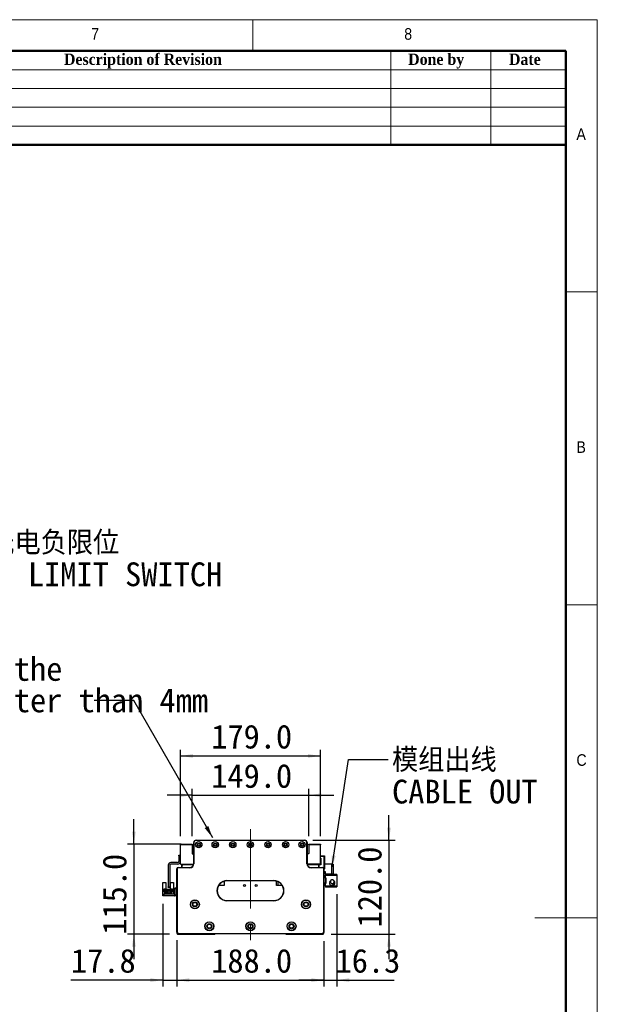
# Model space of a CAD drawing. Header units: millimetres. Extents: x 40 to 3320, y 40 to 2336.
# Tile 7 of 7: x 2582 to 3320, y 1078 to 2336. Entities that reach past the tile are written whole.
import ezdxf

# ---------------------------------------------------------------- set-up
doc = ezdxf.new("R2010")
doc.units = ezdxf.units.MM
doc.header["$LTSCALE"] = 8
doc.linetypes.add('CENTERX2', pattern=[20.32, 12.7, -2.54, 2.54, -2.54])
doc.layers.add('DIMNS', color=7, linetype='Continuous')
doc.styles.add('SLDTEXTSTYLE0', font='Gothic.ttf', dxfattribs={"width": 0.913})
doc.styles.add('SLDTEXTSTYLE1', font='timesbd.ttf', dxfattribs={"width": 0.933})
doc.styles.add('SLDTEXTSTYLE7', font='txt')
doc.styles.add('SLDTEXTSTYLE8', font='txt', dxfattribs={"bigfont": 'bigfont'})
doc.dimstyles.new('SLDDIMSTYLE0', dxfattribs={"dimtxt": 30.4, "dimasz": 16, "dimexe": 0, "dimexo": 0.0625, "dimgap": 7.6, "dimtad": 2, "dimdec": 1, "dimrnd": 1e-09, "dimzin": 4, "dimdsep": 46, "dimtxsty": 'SLDTEXTSTYLE7', "dimsah": 1, "dimcen": 0.09, "dimadec": 0, "dimazin": 1, "dimtfac": 1, "dimtdec": 1, "dimtmove": 0, "dimatfit": 0, "dimfxl": 0, "dimfrac": 2, "dimtolj": 1, "dimtzin": 12, "dimarcsym": 0})
doc.dimstyles.new('SLDDIMSTYLE1', dxfattribs={"dimtxt": 30.4, "dimasz": 16, "dimexe": 0, "dimexo": 0.0625, "dimgap": 7.6, "dimtad": 2, "dimdec": 1, "dimrnd": 1e-09, "dimzin": 4, "dimdsep": 46, "dimtxsty": 'SLDTEXTSTYLE7', "dimsah": 1, "dimcen": 0.09, "dimadec": 0, "dimazin": 1, "dimtfac": 1, "dimtdec": 1, "dimtofl": 0, "dimtmove": 0, "dimatfit": 3, "dimfxl": 0, "dimfrac": 2, "dimtolj": 1, "dimtzin": 12, "dimarcsym": 0})
doc.dimstyles.new('SLDDIMSTYLE2', dxfattribs={"dimtxt": 30.4, "dimasz": 16, "dimexe": 0, "dimexo": 0.0625, "dimgap": 7.6, "dimtad": 2, "dimdec": 1, "dimrnd": 1e-09, "dimzin": 12, "dimdsep": 46, "dimtxsty": 'SLDTEXTSTYLE7', "dimsah": 1, "dimcen": 0.09, "dimadec": 0, "dimazin": 3, "dimtfac": 1, "dimtdec": 1, "dimtmove": 0, "dimatfit": 0, "dimfxl": 0, "dimfrac": 2, "dimtolj": 1, "dimtzin": 12, "dimarcsym": 0})
doc.dimstyles.new('SLDDIMSTYLE3', dxfattribs={"dimtxt": 0.18, "dimasz": 16, "dimexe": 0, "dimexo": 0.0625, "dimgap": 0, "dimtad": 0, "dimtih": 1, "dimtoh": 1, "dimdec": 0, "dimrnd": 1e-09, "dimzin": 0, "dimdsep": 46, "dimtxsty": 'Standard', "dimsah": 1, "dimcen": 0.09, "dimadec": 0, "dimazin": 0, "dimtfac": 16, "dimtdec": 0, "dimtofl": 0, "dimtmove": 0, "dimatfit": 3, "dimfxl": 0, "dimfrac": 2, "dimtolj": 1, "dimtzin": 0, "dimarcsym": 0})

# ---------------------------------------------------------------- blocks, each defined once
blk = doc.blocks.new('_D')
at = {"layer": 'DIMNS'}
for p, q in [((2802.3, 1292.5), (2802.3, 1352.8)), ((2951.3, 1292.5), (2951.3, 1352.8)), ((2802.3, 1344.8), (2770.3, 1344.8)), ((2802.3, 1344.8), (2951.3, 1344.8)), ((2951.3, 1344.8), (2983.3, 1344.8))]:
    blk.add_line(p, q, dxfattribs=at)
for points in [[(2802.3, 1344.8), (2786.3, 1347.2), (2786.3, 1342.4)], [(2951.3, 1344.8), (2967.3, 1342.4), (2967.3, 1347.2)]]:
    blk.add_solid(points, dxfattribs=at)
at = {"layer": 'DIMNS', "insert": (2826.7, 1384.7), "char_height": 30.4, "attachment_point": 1, "style": 'SLDTEXTSTYLE7'}
blk.add_mtext('149.0', dxfattribs=at)
blk = doc.blocks.new('_D_1')
at = {"layer": 'DIMNS'}
for p, q in [((2787.3, 1292.5), (2787.3, 1403)), ((2966.3, 1292.5), (2966.3, 1403)), ((2787.3, 1395), (2966.3, 1395))]:
    blk.add_line(p, q, dxfattribs=at)
for points in [[(2787.3, 1395), (2803.3, 1392.6), (2803.3, 1397.4)], [(2966.3, 1395), (2950.3, 1397.4), (2950.3, 1392.6)]]:
    blk.add_solid(points, dxfattribs=at)
at = {"layer": 'DIMNS', "insert": (2826.7, 1434.9), "char_height": 30.4, "attachment_point": 1, "style": 'SLDTEXTSTYLE7'}
blk.add_mtext('179.0', dxfattribs=at)
blk = doc.blocks.new('_D_2')
at = {"layer": 'DIMNS'}
for p, q in [((2727.9, 1282.3), (2727.9, 1314.3)), ((2788.1, 1282.3), (2719.9, 1282.3)), ((2727.9, 1282.3), (2727.9, 1167.3)), ((2773.6, 1167.3), (2719.9, 1167.3)), ((2727.9, 1167.3), (2727.9, 1135.3))]:
    blk.add_line(p, q, dxfattribs=at)
for points in [[(2727.9, 1282.3), (2730.3, 1298.3), (2725.5, 1298.3)], [(2727.9, 1167.3), (2725.5, 1151.3), (2730.3, 1151.3)]]:
    blk.add_solid(points, dxfattribs=at)
at = {"layer": 'DIMNS', "insert": (2688, 1166.5), "char_height": 30.4, "attachment_point": 1, "rotation": 90, "style": 'SLDTEXTSTYLE7'}
blk.add_mtext('115.0', dxfattribs=at)
blk = doc.blocks.new('_D_3')
at = {"layer": 'DIMNS'}
for p, q in [((3053.8, 1287.3), (3053.8, 1319.3)), ((2956.5, 1287.3), (3061.8, 1287.3)), ((3053.8, 1287.3), (3053.8, 1167.3)), ((2980, 1167.3), (3061.8, 1167.3)), ((3053.8, 1167.3), (3053.8, 1135.3))]:
    blk.add_line(p, q, dxfattribs=at)
for points in [[(3053.8, 1287.3), (3056.2, 1303.3), (3051.4, 1303.3)], [(3053.8, 1167.3), (3051.4, 1151.3), (3056.2, 1151.3)]]:
    blk.add_solid(points, dxfattribs=at)
at = {"layer": 'DIMNS', "insert": (3013.9, 1175.8), "char_height": 30.4, "attachment_point": 1, "rotation": 90, "style": 'SLDTEXTSTYLE7'}
blk.add_mtext('120.0', dxfattribs=at)
blk = doc.blocks.new('_D_4')
at = {"layer": 'DIMNS'}
for p, q in [((2782.8, 1158.1), (2782.8, 1100.5)), ((2970.8, 1158.1), (2970.8, 1100.5)), ((2782.8, 1108.5), (2970.8, 1108.5))]:
    blk.add_line(p, q, dxfattribs=at)
for points in [[(2782.8, 1108.5), (2798.8, 1106.1), (2798.8, 1110.9)], [(2970.8, 1108.5), (2954.8, 1110.9), (2954.8, 1106.1)]]:
    blk.add_solid(points, dxfattribs=at)
at = {"layer": 'DIMNS', "insert": (2826.7, 1148.4), "char_height": 30.4, "attachment_point": 1, "style": 'SLDTEXTSTYLE7'}
blk.add_mtext('188.0', dxfattribs=at)
blk = doc.blocks.new('_D_5')
at = {"layer": 'DIMNS'}
for p, q in [((2765, 1206.1), (2765, 1100.5)), ((2782.8, 1159.6), (2782.8, 1100.5)), ((2765, 1108.5), (2647.5, 1108.5)), ((2765, 1108.5), (2782.8, 1108.5)), ((2782.8, 1108.5), (2814.8, 1108.5))]:
    blk.add_line(p, q, dxfattribs=at)
for points in [[(2765, 1108.5), (2749, 1110.9), (2749, 1106.1)], [(2782.8, 1108.5), (2798.8, 1106.1), (2798.8, 1110.9)]]:
    blk.add_solid(points, dxfattribs=at)
at = {"layer": 'DIMNS', "insert": (2647.5, 1148.4), "char_height": 30.4, "attachment_point": 1, "style": 'SLDTEXTSTYLE7'}
blk.add_mtext('17.8', dxfattribs=at)
blk = doc.blocks.new('_D_6')
at = {"layer": 'DIMNS'}
for p, q in [((2987.1, 1218.4), (2987.1, 1100.5)), ((2970.8, 1158.1), (2970.8, 1100.5)), ((2970.8, 1108.5), (2938.8, 1108.5)), ((2970.8, 1108.5), (2987.1, 1108.5)), ((2987.1, 1108.5), (3060.5, 1108.5))]:
    blk.add_line(p, q, dxfattribs=at)
for points in [[(2970.8, 1108.5), (2954.8, 1110.9), (2954.8, 1106.1)], [(2987.1, 1108.5), (3003.1, 1106.1), (3003.1, 1110.9)]]:
    blk.add_solid(points, dxfattribs=at)
at = {"layer": 'DIMNS', "insert": (2985.6, 1148.4), "char_height": 30.4, "attachment_point": 1, "style": 'SLDTEXTSTYLE7'}
blk.add_mtext('16.3', dxfattribs=at)
blk = doc.blocks.new('SW_NOTE_3')
at = {"layer": 'DIMNS', "color": 0, "char_height": 30.4, "attachment_point": 1}
for s, insert, style in [('模组出线', (4.8, 14.3), 'SLDTEXTSTYLE8'), ('CABLE OUT', (4.8, -25.9), 'SLDTEXTSTYLE7')]:
    blk.add_mtext(s, dxfattribs=dict(at, insert=insert, style=style))
blk = doc.blocks.new('SW_NOTE_4')
at = {"layer": 'DIMNS', "color": 0, "char_height": 30.4, "attachment_point": 1, "style": 'SLDTEXTSTYLE7'}
for s, insert in [('The distance between the load plate and the ', (-929.8, 55.5)), ('steel belt protection belt shall be greater than 4mm', (-929.8, 15.3))]:
    blk.add_mtext(s, dxfattribs=dict(at, insert=insert))
blk = doc.blocks.new('SW_NOTE_7')
at = {"layer": 'DIMNS', "color": 0, "char_height": 30.4, "attachment_point": 1}
for s, insert, style in [('     光电负限位', (4.3, 15), 'SLDTEXTSTYLE8'), ('NEGATIVE LIMIT SWITCH', (4.3, -25.2), 'SLDTEXTSTYLE7')]:
    blk.add_mtext(s, dxfattribs=dict(at, insert=insert, style=style))

msp = doc.modelspace()

# ---------------------------------------------------------------- linework, layer by layer
at = {"color": 7, "linetype": 'Continuous', "lineweight": 18}
for p, q in [((3320, 2336), (40, 2336)), ((2880, 2296), (2880, 2336)), ((3320, 40), (3320, 2336)), ((80, 2296), (3280, 2296)), ((3056, 2296), (3056, 2176)), ((3184, 2296), (3184, 2176)), ((3280, 2296), (3280, 2176)), ((3280, 2296), (3280, 80)), ((2320, 2272), (3280, 2272)), ((2320, 2248), (3280, 2248)), ((2320, 2224), (3280, 2224)), ((2320, 2200), (3280, 2200)), ((3320, 1988), (3280, 1988)), ((3280, 1588), (3320, 1588)), ((3320, 1188), (3240, 1188))]:
    msp.add_line(p, q, dxfattribs=at)
at = {"color": 7, "linetype": 'Continuous', "lineweight": 50}
for p, q in [((3280, 2296), (80, 2296)), ((3280, 2296), (3280, 80)), ((3280, 2176), (2320, 2176))]:
    msp.add_line(p, q, dxfattribs=at)
at = {"color": 7, "linetype": 'Continuous', "lineweight": 25}
for p, q in [((2804.2996088, 1257.2977831), (2804.2996088, 1284.2977819)), ((2804.2996088, 1284.2977819), (2804.5996065, 1284.2977819)), ((2804.5996065, 1284.2977819), (2804.5996065, 1257.2977831)), ((2807.2996075, 1287.2977805), (2946.299606, 1287.2977805)), ((2807.2996075, 1287.2977805), (2807.2996075, 1286.9977829)), ((2946.299606, 1286.9977829), (2807.2996075, 1286.9977829)), ((2946.299606, 1287.2977805), (2946.299606, 1286.9977829)), ((2949.2996047, 1284.2977819), (2948.999607, 1284.2977819)), ((2948.999607, 1257.2977831), (2948.999607, 1284.2977819)), ((2949.2996047, 1284.2977819), (2949.2996047, 1257.2977831)), ((2787.2996042, 1282.2977853), (2802.2996048, 1282.2977853)), ((2787.2996042, 1281.2977833), (2787.2996042, 1282.2977853)), ((2802.2996048, 1281.2977833), (2787.2996042, 1281.2977833)), ((2787.2996042, 1256.797782), (2787.2996042, 1281.2977833)), ((2802.2996048, 1282.2977853), (2802.2996048, 1281.2977833)), ((2802.2996048, 1281.2977833), (2802.2996048, 1270.2977833)), ((2951.2996087, 1281.2977833), (2951.2996087, 1282.2977853)), ((2951.2996087, 1282.2977853), (2966.2996093, 1282.2977853)), ((2966.2996093, 1281.2977833), (2951.2996087, 1281.2977833)), ((2951.2996087, 1281.2977833), (2951.2996087, 1270.2977833)), ((2966.2996093, 1282.2977853), (2966.2996093, 1281.2977833)), ((2966.2996093, 1256.797782), (2966.2996093, 1281.2977833)), ((2783.7996045, 1258.7977824), (2775.2996097, 1258.7977824)), ((2785.2996076, 1268.2977867), (2787.2996042, 1268.2977867)), ((2785.2996076, 1267.2977847), (2785.2996076, 1268.2977867)), ((2787.2996042, 1267.2977847), (2785.2996076, 1267.2977847)), ((2785.2996076, 1267.2977847), (2785.2996076, 1260.2977817)), ((2802.7996058, 1269.7977823), (2804.2996088, 1269.7977823)), ((2950.7996077, 1269.7977823), (2949.2996047, 1269.7977823)), ((2966.2996093, 1267.4877819), (2970.9996069, 1267.4877819)), ((2970.9996069, 1266.4877799), (2966.2996093, 1266.4877799)), ((2966.2996093, 1264.4877833), (2966.7996103, 1264.4877833)), ((2966.7996103, 1264.4877833), (2966.7996103, 1255.9877847)), ((2970.9996069, 1266.4877799), (2970.9996069, 1267.4877819)), ((2970.9996069, 1267.4877819), (2971.2996045, 1267.1877843)), ((2970.9996069, 1251.4877831), (2970.9996069, 1266.4877799)), ((2971.2996045, 1266.3635191), (2970.9996069, 1266.4877799)), ((2971.2996045, 1267.1877843), (2971.2996045, 1266.3635191)), ((2971.2996045, 1266.3635191), (2971.2996045, 1251.6120476)), ((2771.79961, 1255.2977827), (2771.79961, 1227.7977829)), ((2773.7996066, 1255.2977827), (2773.7996066, 1227.7977829)), ((2783.7996045, 1256.797782), (2775.2996097, 1256.797782)), ((2783.0996076, 1250.7977848), (2782.79961, 1250.7977848)), ((2782.79961, 1169.7977827), (2782.79961, 1250.7977848)), ((2783.0996076, 1250.7977848), (2783.0996076, 1169.9220472)), ((2784.2996056, 1251.9977827), (2784.2996056, 1252.2977841)), ((2784.2996056, 1252.2977841), (2799.2996061, 1252.2977841)), ((2799.2996061, 1251.9977827), (2784.2996056, 1251.9977827)), ((2787.2996042, 1256.797782), (2804.2745451, 1256.797782)), ((2789.2996082, 1255.4877837), (2790.6096066, 1256.797782)), ((2789.2996082, 1252.2977841), (2789.2996082, 1255.4877837)), ((2789.7996092, 1255.3977844), (2790.7996038, 1256.3977827)), ((2789.7996092, 1252.2977841), (2789.7996092, 1255.3977844)), ((2790.7996038, 1256.3977827), (2804.217943, 1256.3977827)), ((2799.2996061, 1251.9977827), (2799.2996061, 1252.2977841)), ((2802.4996082, 1256.797782), (2802.8996075, 1256.3977827)), ((2804.5996065, 1257.2977831), (2804.2996088, 1257.2977831)), ((2949.2996047, 1257.2977831), (2948.999607, 1257.2977831)), ((2966.2996093, 1256.797782), (2949.3246684, 1256.797782)), ((2949.3812705, 1256.3977827), (2962.7996097, 1256.3977827)), ((2950.699606, 1256.3977827), (2951.0996053, 1256.797782)), ((2954.2996073, 1252.2977841), (2954.2996073, 1251.9977827)), ((2954.2996073, 1252.2977841), (2969.2996079, 1252.2977841)), ((2969.2996079, 1251.9977827), (2954.2996073, 1251.9977827)), ((2962.7996097, 1256.3977827), (2963.7996042, 1255.3977844)), ((2962.9896069, 1256.797782), (2964.2996053, 1255.4877837)), ((2963.7996042, 1255.3977844), (2963.7996042, 1252.2977841)), ((2964.7996063, 1255.9877847), (2964.2996053, 1255.4877837)), ((2964.2996053, 1255.4877837), (2964.2996053, 1252.2977841)), ((2966.7996103, 1255.9877847), (2964.7996063, 1255.9877847)), ((2966.7996103, 1256.797782), (2966.2996093, 1256.797782)), ((2969.2996079, 1252.2977841), (2969.2996079, 1251.9977827)), ((2970.4996059, 1169.9220472), (2970.4996059, 1250.7977848)), ((2970.7996035, 1250.7977848), (2970.4996059, 1250.7977848)), ((2970.6314886, 1251.4877831), (2970.9996069, 1251.4877831)), ((2970.7996035, 1250.7977848), (2970.7996035, 1169.7977827)), ((2970.9996069, 1250.4877847), (2970.7996035, 1250.4877847)), ((2972.6996059, 1246.7977841), (2970.7996035, 1246.7977841)), ((2971.2996045, 1251.6120476), (2970.9996069, 1251.4877831)), ((2970.9996069, 1250.4877847), (2970.9996069, 1251.4877831)), ((2971.2996045, 1250.7877824), (2970.9996069, 1250.4877847)), ((2980.6996072, 1256.797782), (2971.2996045, 1256.797782)), ((2971.2996045, 1251.6120476), (2971.2996045, 1250.7877824)), ((2972.6996059, 1243.7977818), (2972.6996059, 1246.7977841)), ((2980.6996072, 1243.7977818), (2980.6996072, 1256.797782)), ((2980.6996072, 1256.797782), (2982.6996038, 1256.797782)), ((2982.6996038, 1256.797782), (2982.6996038, 1243.7977818)), ((2843.2996059, 1234.7977822), (2843.2996059, 1229.4977837)), ((2846.7996074, 1235.5977845), (2906.7996061, 1235.5977845)), ((2846.7996074, 1235.5977845), (2846.7996074, 1235.2977832)), ((2906.7996061, 1235.2977832), (2846.7996074, 1235.2977832)), ((2906.7996061, 1235.5977845), (2906.7996061, 1235.2977832)), ((2910.2996076, 1229.4977837), (2910.2996076, 1234.7977822)), ((2911.7996069, 1234.2542213), (2911.7996069, 1229.4977837)), ((2972.6996059, 1243.7977818), (2972.6996059, 1242.5977838)), ((2980.6996072, 1243.7977818), (2972.6996059, 1243.7977818)), ((2972.6996059, 1238.5977832), (2972.6996059, 1242.5977838)), ((2972.6996059, 1242.5977838), (2987.0996038, 1242.5977838)), ((2972.6996059, 1238.5977832), (2972.6996059, 1238.0977821)), ((2973.6996079, 1238.5977832), (2972.6996059, 1238.5977832)), ((2972.6996059, 1238.0977821), (2972.6996059, 1233.0977832)), ((2973.6996079, 1238.0977821), (2972.6996059, 1238.0977821)), ((2973.6996079, 1232.5977822), (2973.6996079, 1238.5977832)), ((2978.1488413, 1233.3947522), (2978.049607, 1232.5977822)), ((2978.3835197, 1234.0326783), (2978.2483438, 1233.7168445)), ((2978.260384, 1234.176821), (2978.2943959, 1234.1879782)), ((2978.4162501, 1234.0165702), (2978.2937924, 1234.0768267)), ((2978.2943959, 1234.1879782), (2978.6781678, 1234.762973)), ((2978.4544865, 1234.109207), (2978.2943959, 1234.1879782)), ((2978.6996106, 1243.7977818), (2978.6996106, 1243.5977821)), ((2987.0996038, 1243.5977821), (2978.6996106, 1243.5977821)), ((2982.6996038, 1243.7977818), (2980.6996072, 1243.7977818)), ((2987.0996038, 1243.5977821), (2987.0996038, 1242.5977838)), ((2987.0996038, 1242.5977838), (2987.0996038, 1228.5977834)), ((2765.0996084, 1233.1977849), (2768.7996039, 1233.1977849)), ((2765.0996084, 1224.2977832), (2765.0996084, 1233.1977849)), ((2765.0996084, 1218.2977841), (2765.0996084, 1224.2977832)), ((2765.899607, 1224.2977832), (2765.0996084, 1224.2977832)), ((2765.899607, 1224.2977832), (2766.399608, 1224.7977842)), ((2768.9996073, 1224.7977842), (2766.399608, 1224.7977842)), ((2766.7996073, 1224.2477842), (2768.9996073, 1224.2477842)), ((2766.7996073, 1220.7977836), (2766.7996073, 1224.2477842)), ((2767.599606, 1220.7977836), (2766.7996073, 1220.7977836)), ((2767.599606, 1222.4477836), (2775.9996066, 1222.4477836)), ((2767.599606, 1220.7977836), (2767.599606, 1222.4477836)), ((2767.599606, 1219.7477826), (2767.599606, 1220.7977836)), ((2769.0496082, 1221.3977826), (2768.5496072, 1221.3977826)), ((2768.5496072, 1221.3977826), (2768.5496072, 1220.8977834)), ((2768.5496072, 1220.8977834), (2769.0496082, 1220.8977834)), ((2768.7996039, 1233.1977849), (2768.7996039, 1224.7977842)), ((2768.9996073, 1224.2477842), (2768.9996073, 1224.7977842)), ((2768.9996073, 1224.7977842), (2774.5996053, 1224.7977842)), ((2769.3496058, 1224.2477842), (2768.9996073, 1224.2477842)), ((2769.0496082, 1220.8977834), (2769.0496082, 1221.3977826)), ((2769.3496058, 1223.1477843), (2769.3496058, 1224.2477842)), ((2774.2496068, 1223.1477843), (2769.3496058, 1223.1477843)), ((2770.5496038, 1221.3977826), (2770.5496038, 1220.8977834)), ((2771.0496048, 1221.3977826), (2770.5496038, 1221.3977826)), ((2770.5496038, 1220.8977834), (2771.0496048, 1220.8977834)), ((2770.9996039, 1223.1477843), (2770.9996039, 1223.7477832)), ((2770.9996039, 1223.7477832), (2772.5996087, 1223.7477832)), ((2771.0496048, 1220.8977834), (2771.0496048, 1221.3977826)), ((2771.79961, 1226.7977827), (2771.79961, 1227.7977829)), ((2771.79961, 1227.7977829), (2773.7996066, 1227.7977829)), ((2773.7996066, 1226.7977827), (2771.79961, 1226.7977827)), ((2772.5496078, 1221.3977826), (2772.5496078, 1220.8977834)), ((2773.0496088, 1221.3977826), (2772.5496078, 1221.3977826)), ((2772.5496078, 1220.8977834), (2773.0496088, 1220.8977834)), ((2772.5996087, 1223.1477843), (2772.5996087, 1223.7477832)), ((2773.0496088, 1220.8977834), (2773.0496088, 1221.3977826)), ((2773.7996066, 1227.7977829), (2773.7996066, 1226.7977827)), ((2774.5996053, 1224.2477842), (2774.2496068, 1224.2477842)), ((2774.2496068, 1224.2477842), (2774.2496068, 1223.1477843)), ((2774.5496044, 1221.3977826), (2774.5496044, 1220.8977834)), ((2775.0496054, 1221.3977826), (2774.5496044, 1221.3977826)), ((2774.5496044, 1220.8977834), (2775.0496054, 1220.8977834)), ((2774.5996053, 1224.7977842), (2774.5996053, 1224.2477842)), ((2777.1996046, 1224.7977842), (2774.5996053, 1224.7977842)), ((2774.5996053, 1224.2477842), (2776.7996053, 1224.2477842)), ((2774.7996087, 1224.7977842), (2774.7996087, 1233.1977849)), ((2774.7996087, 1233.1977849), (2778.4996042, 1233.1977849)), ((2775.0496054, 1220.8977834), (2775.0496054, 1221.3977826)), ((2775.9996066, 1222.4477836), (2775.9996066, 1220.7977836)), ((2775.9996066, 1220.7977836), (2775.9996066, 1219.7477826)), ((2776.7996053, 1220.7977836), (2775.9996066, 1220.7977836)), ((2776.7996053, 1224.2477842), (2776.7996053, 1220.7977836)), ((2777.1996046, 1224.7977842), (2777.6996056, 1224.2977832)), ((2778.4996042, 1224.2977832), (2777.6996056, 1224.2977832)), ((2778.4996042, 1233.1977849), (2778.4996042, 1224.2977832)), ((2778.4996042, 1224.2977832), (2778.4996042, 1218.2977841)), ((2780.7996059, 1225.2977834), (2780.7996059, 1226.2977836)), ((2780.7996059, 1226.2977836), (2782.79961, 1226.2977836)), ((2782.79961, 1225.2977834), (2780.7996059, 1225.2977834)), ((2780.7996059, 1217.2977839), (2780.7996059, 1225.2977834)), ((2843.2996059, 1229.4977837), (2836.2468826, 1229.4977837)), ((2917.3523309, 1229.4977837), (2910.2996076, 1229.4977837)), ((2972.6996059, 1232.5977822), (2972.6996059, 1233.0977832)), ((2972.6996059, 1233.0977832), (2973.6996079, 1233.0977832)), ((2972.6996059, 1228.5977834), (2972.6996059, 1232.5977822)), ((2972.6996059, 1232.5977822), (2973.6996079, 1232.5977822)), ((2972.6996059, 1228.5977834), (2972.6996059, 1227.3977836)), ((2987.0996038, 1228.5977834), (2972.6996059, 1228.5977834)), ((2978.6996106, 1227.3977836), (2972.6996059, 1227.3977836)), ((2978.2943959, 1231.0075861), (2978.260384, 1231.0187471)), ((2978.6996106, 1227.5977832), (2987.0996038, 1227.5977832)), ((2978.6996106, 1227.5977832), (2978.6996106, 1227.3977836)), ((2987.0996038, 1228.5977834), (2987.0996038, 1227.5977832)), ((2764.9996067, 1216.2977838), (2764.9996067, 1218.2977841)), ((2764.9996067, 1218.2977841), (2765.9996087, 1218.2977841)), ((2765.9996087, 1216.2977838), (2764.9996067, 1216.2977838)), ((2765.9996087, 1218.2977841), (2765.9996087, 1216.2977838)), ((2779.7996039, 1218.2977841), (2765.9996087, 1218.2977841)), ((2779.7996039, 1216.2977838), (2765.9996087, 1216.2977838)), ((2768.7996039, 1219.7477826), (2767.599606, 1219.7477826)), ((2768.7996039, 1218.9477839), (2768.7996039, 1219.7477826)), ((2774.7996087, 1219.7477826), (2768.7996039, 1219.7477826)), ((2774.7996087, 1218.9477839), (2768.7996039, 1218.9477839)), ((2774.7996087, 1219.7477826), (2774.7996087, 1218.9477839)), ((2775.9996066, 1219.7477826), (2774.7996087, 1219.7477826)), ((2779.7996039, 1218.2977841), (2779.7996039, 1216.2977838)), ((2780.7996059, 1216.2977838), (2780.7996059, 1217.2977839)), ((2780.7996059, 1217.2977839), (2782.79961, 1217.2977839)), ((2782.79961, 1216.2977838), (2780.7996059, 1216.2977838)), ((2846.7996074, 1210.2977837), (2846.7996074, 1209.9977833)), ((2846.7996074, 1210.2977837), (2906.7996061, 1210.2977837)), ((2906.7996061, 1209.9977833), (2846.7996074, 1209.9977833)), ((2906.7996061, 1210.2977837), (2906.7996061, 1209.9977833)), ((2783.0996076, 1169.9220472), (2782.79961, 1169.7977827)), ((2784.7996066, 1167.7977842), (2782.79961, 1169.7977827)), ((2782.79961, 1169.7977827), (2782.79961, 1168.2977834)), ((2782.79961, 1168.2977834), (2783.7996045, 1167.2977832)), ((2783.0996076, 1169.9220472), (2784.9238673, 1168.0977837)), ((2783.7996045, 1167.2977832), (2831.2996077, 1167.2977832)), ((2784.9238673, 1168.0977837), (2784.7996066, 1167.7977842)), ((2968.7996069, 1167.7977842), (2784.7996066, 1167.7977842)), ((2784.9238673, 1168.0977837), (2968.6753461, 1168.0977837)), ((2831.2996077, 1167.2977832), (2831.7996087, 1167.7977842)), ((2921.7996085, 1167.7977842), (2922.2996058, 1167.2977832)), ((2922.2996058, 1167.2977832), (2969.7996089, 1167.2977832)), ((2968.6753461, 1168.0977837), (2970.4996059, 1169.9220472)), ((2968.6753461, 1168.0977837), (2968.7996069, 1167.7977842)), ((2970.7996035, 1169.7977827), (2968.7996069, 1167.7977842)), ((2969.7996089, 1167.2977832), (2970.7996035, 1168.2977834)), ((2970.4996059, 1169.9220472), (2970.7996035, 1169.7977827)), ((2970.7996035, 1168.2977834), (2970.7996035, 1169.7977827))]:
    msp.add_line(p, q, dxfattribs=at)
at = {"color": 7, "linetype": 'Continuous', "lineweight": 25, "flags": 128}
msp.add_lwpolyline([(2779.7996039, 1216.2977838), (2780.3848768, 1216.3554271), (2780.7996059, 1216.4693558)], dxfattribs=at)
at = {"color": 7, "linetype": 'Continuous', "lineweight": 25}
for centre, radius in [((2810.7996069, 1281.5477834), 4.025), ((2810.7996069, 1281.5477834), 4), ((2810.7996069, 1281.5477834), 2.15), ((2831.7996069, 1281.5477834), 4.025), ((2831.7996069, 1281.5477834), 4), ((2831.7996069, 1281.5477834), 2.15), ((2854.2996069, 1281.5477834), 4.025), ((2854.2996069, 1281.5477834), 4), ((2854.2996069, 1281.5477834), 2.15), ((2876.7996069, 1281.5477834), 4.025), ((2876.7996069, 1281.5477834), 4), ((2876.7996069, 1281.5477834), 2.15), ((2899.2996069, 1281.5477834), 4.025), ((2899.2996069, 1281.5477834), 4), ((2899.2996069, 1281.5477834), 2.15), ((2921.7996069, 1281.5477834), 4.025), ((2921.7996069, 1281.5477834), 4), ((2921.7996069, 1281.5477834), 2.15), ((2942.7996069, 1281.5477834), 4.025), ((2942.7996069, 1281.5477834), 4), ((2942.7996069, 1281.5477834), 2.15), ((2810.7996069, 1281.5477834), 1.65), ((2831.7996069, 1281.5477834), 1.65), ((2854.2996069, 1281.5477834), 1.65), ((2876.7996069, 1281.5477834), 1.65), ((2899.2996069, 1281.5477834), 1.65), ((2921.7996069, 1281.5477834), 1.65), ((2942.7996069, 1281.5477834), 1.65), ((2869.2996069, 1229.4977834), 1.25), ((2884.2996069, 1229.4977834), 1.25), ((2805.7996069, 1205.2977834), 5.75), ((2805.7996069, 1205.2977834), 5.5), ((2805.7996069, 1205.2977834), 3.2), ((2947.7996069, 1205.2977834), 5.75), ((2947.7996069, 1205.2977834), 5.5), ((2947.7996069, 1205.2977834), 3.2), ((2805.7996069, 1205.2977834), 2.5), ((2947.7996069, 1205.2977834), 2.5), ((2824.2996069, 1177.2977834), 5.75), ((2876.7996069, 1177.2977834), 5.75), ((2929.2996069, 1177.2977834), 5.75), ((2824.2996069, 1177.2977834), 5.5), ((2824.2996069, 1177.2977834), 3.2), ((2824.2996069, 1177.2977834), 2.5), ((2876.7996069, 1177.2977834), 5.5), ((2876.7996069, 1177.2977834), 3.2), ((2876.7996069, 1177.2977834), 2.5), ((2929.2996069, 1177.2977834), 5.5), ((2929.2996069, 1177.2977834), 3.2), ((2929.2996069, 1177.2977834), 2.5)]:
    msp.add_circle(centre, radius, dxfattribs=at)
for centre, radius, start, end in [((2807.2996069, 1284.2977834), 3, 90, 180), ((2807.2996069, 1284.2977834), 2.7, 90, 180), ((2946.2996069, 1284.2977834), 3, 0, 90), ((2946.2996069, 1284.2977834), 2.7, 0, 90), ((2775.2996069, 1255.2977834), 3.5, 90, 180), ((2783.7996069, 1260.2977834), 1.5, 270, 0), ((2783.7996069, 1260.2977834), 3.5, 270, 0), ((2802.7996069, 1270.2977834), 0.5, 180, 270), ((2950.7996069, 1270.2977834), 0.5, 270, 0), ((2775.2996069, 1255.2977834), 1.5, 90, 180), ((2784.2996069, 1250.7977834), 1.5, 90, 180), ((2784.2996069, 1250.7977834), 1.2, 90, 180), ((2799.2996069, 1257.2977834), 5.3, 270, 0), ((2799.2996069, 1257.2977834), 5, 270, 0), ((2954.2996069, 1257.2977834), 5.3, 180, 270), ((2954.2996069, 1257.2977834), 5, 180, 270), ((2969.2996069, 1250.7977834), 1.5, 0, 90), ((2969.2996069, 1250.7977834), 1.2, 0, 90), ((2846.7996069, 1222.7977834), 12.8, 90, 270), ((2846.7996069, 1222.7977834), 12.5, 90, 270), ((2906.7996069, 1222.7977834), 12.8, 270, 90), ((2906.7996069, 1222.7977834), 12.5, 270, 90), ((2981.2996069, 1232.5977834), 3.4, 207.8854130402, 44.3134751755), ((2981.2996069, 1232.5977834), 2.6, 277.2742732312, 19.707248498), ((2981.2996069, 1232.5977834), 3.45, 0, 47.8989058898), ((2981.2996069, 1232.5977834), 3.45, 237.5742082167, 0), ((2981.2996069, 1232.5977834), 2.5, 274.0682455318, 11.0547454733), ((2779.7996069, 1219.2977834), 1, 270, 0)]:
    msp.add_arc(centre, radius, start, end, dxfattribs=at)
for points, knots in [([(2979.1259924, 1235.5244745), (2978.9441987, 1235.1654637), (2978.6110823, 1234.507617), (2978.1515667, 1233.4483721), (2977.931705, 1232.6277918), (2977.8756686, 1231.9580441), (2977.9789693, 1231.3977032), (2978.2036729, 1230.7942381), (2978.6568924, 1230.197283), (2979.3417472, 1229.7596744), (2980.0656209, 1229.5224598), (2980.8277114, 1229.5193971), (2981.5368184, 1229.7539938), (2981.7167602, 1229.8750571), (2981.669682, 1229.911454), (2981.6530207, 1229.924335)], [0, 0, 0, 0, 0.1800959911, 0.330005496, 0.4496464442, 0.5397485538, 0.5746217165, 0.6053231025, 0.678401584, 0.7214077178, 0.7619831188, 0.8291631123, 0.8886691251, 0.9605994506, 1, 1, 1, 1]), ([(2982.6890091, 1236.3609438), (2982.9381098, 1236.1311262), (2983.4368701, 1235.6709754), (2983.8417532, 1234.7536842), (2983.8830707, 1233.8361607), (2983.6029192, 1233.0411332), (2983.0920605, 1232.4246559), (2982.3986731, 1232.0144438), (2981.5914012, 1231.8500668), (2980.7521395, 1231.9541931), (2979.9733336, 1232.3249385), (2979.3525084, 1232.9263031), (2978.9616688, 1233.689149), (2978.8746788, 1234.534054), (2978.9788533, 1235.2923803), (2979.3233289, 1235.8850606), (2979.8543091, 1236.3059178), (2980.5879017, 1236.5512506), (2981.3341247, 1236.6292362), (2981.8781048, 1236.6562733), (2982.1370895, 1236.6413104), (2982.2221106, 1236.6463314), (2982.2444405, 1236.6348761), (2982.3186065, 1236.6028444), (2982.4747381, 1236.5143487), (2982.6068161, 1236.4197889), (2982.6890091, 1236.3609438)], [0, 0, 0, 0, 0.0648169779, 0.1297793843, 0.1897320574, 0.242618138, 0.2944137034, 0.3462429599, 0.3987239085, 0.452199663, 0.5066010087, 0.5614522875, 0.6160510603, 0.6697717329, 0.7270680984, 0.7653766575, 0.8036904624, 0.8589086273, 0.9142288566, 0.9495543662, 0.964001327, 0.9648508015, 0.9657586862, 0.9687101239, 0.9805281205, 1, 1, 1, 1]), ([(2983.5240105, 1231.4567183), (2983.6261999, 1231.7036858), (2983.8199845, 1232.1720178), (2983.863776, 1232.6865214), (2983.7759881, 1232.9955423), (2983.7479601, 1233.0942032)], [0, 0, 0, 0, 0.4316452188, 0.818541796, 1, 1, 1, 1])]:
    msp.add_open_spline(points, degree=3, knots=knots, dxfattribs=at)
at = {"layer": 'DIMNS', "linetype": 'CENTERX2', "lineweight": 18}
msp.add_line((2876.7996069, 1301.5977834), (2876.7996069, 1151.7973703), dxfattribs=at)

# ---------------------------------------------------------------- block references
at = {"layer": 'DIMNS'}
for name, p in [('SW_NOTE_7', (2402.1302682, 1667.5586204)), ('SW_NOTE_4', (2677.1021767, 1465.93267)), ('SW_NOTE_3', (3052.9604087, 1390.5491699))]:
    msp.add_blockref(name, p, dxfattribs=at)

# ---------------------------------------------------------------- texts
at = {"color": 7, "linetype": 'Continuous', "lineweight": 0}
for s, insert, char_height, attachment_point, style in [('7', (2673.3333333, 2325.1704848), 14.8166667, 1, 'SLDTEXTSTYLE0'), ('8', (3073.3333333, 2325.1704848), 14.8166667, 1, 'SLDTEXTSTYLE0'), ('Description of Revision', (2739.4454999, 2292.6852781), 14.4, 2, 'SLDTEXTSTYLE1'), ('Done by', (3114.154228, 2292.6852781), 14.4, 2, 'SLDTEXTSTYLE1'), ('Date', (3227.423141, 2292.6852781), 14.4, 2, 'SLDTEXTSTYLE1'), ('A', (3293.3333333, 2197.1704528), 14.8166667, 1, 'SLDTEXTSTYLE0'), ('B', (3293.3333333, 1797.1704528), 14.8166667, 1, 'SLDTEXTSTYLE0'), ('C', (3293.3333333, 1397.1704528), 14.8166667, 1, 'SLDTEXTSTYLE0')]:
    msp.add_mtext(s, dxfattribs=dict(at, insert=insert, char_height=char_height, attachment_point=attachment_point, style=style))

# ---------------------------------------------------------------- dimensions: what is measured, and where the dimension line sits
at = {"layer": 'DIMNS'}
for base, p1, p2, dimstyle, picture, middle in [((2966.2996069, 1394.98937), (2787.2996069, 1282.2977834), (2966.2996069, 1282.2977834), 'SLDDIMSTYLE0', '_D_1', (2875.1534797, 1394.98937)), ((2951.2996069, 1344.7682202), (2802.2996069, 1282.2977834), (2951.2996069, 1282.2977834), 'SLDDIMSTYLE0', '_D', (2875.1534797, 1344.7682202)), ((2987.0996069, 1108.5303365), (2970.7996069, 1168.2977834), (2987.0996069, 1228.5977834), 'SLDDIMSTYLE2', '_D_6', (3023.0890081, 1108.5303365)), ((2782.7996069, 1108.5303365), (2764.9996069, 1216.2977834), (2782.7996069, 1169.7977834), 'SLDDIMSTYLE2', '_D_5', (2684.9996069, 1108.5303365)), ((2970.7996069, 1108.5303365), (2782.7996069, 1168.2977834), (2970.7996069, 1168.2977834), 'SLDDIMSTYLE1', '_D_4', (2875.1534797, 1108.5303365))]:
    dim = msp.add_linear_dim(base=base, p1=p1, p2=p2, dimstyle=dimstyle, dxfattribs=at)
    dim.commit()
    dim.dimension.update_dxf_attribs({"geometry": picture, "text_midpoint": middle, "dimtype": 160})
for base, p1, p2, picture, middle in [((2727.9238787, 1167.2977834), (2798.2996069, 1282.2977834), (2783.7996069, 1167.2977834), '_D_2', (2727.9238787, 1214.9377305)), ((3053.7961556, 1167.2977834), (2946.2996069, 1287.2977834), (2969.7996069, 1167.2977834), '_D_3', (3053.7961556, 1224.236904))]:
    dim = msp.add_linear_dim(base=base, p1=p1, p2=p2, angle=90, dimstyle='SLDDIMSTYLE0', dxfattribs=at)
    dim.commit()
    dim.dimension.update_dxf_attribs({"geometry": picture, "text_midpoint": middle, "dimtype": 160})

# ---------------------------------------------------------------- leaders
for points in [[(2828.6105116, 1290.3115241), (2727.9021767, 1465.93267), (2677.1021767, 1465.93267)], [(2980.6996069, 1251.7276243), (3002.1604087, 1390.5491699), (3052.9604087, 1390.5491699)]]:
    msp.add_leader(points, dimstyle='SLDDIMSTYLE3', dxfattribs=at)

doc.saveas('drawing.dxf')
